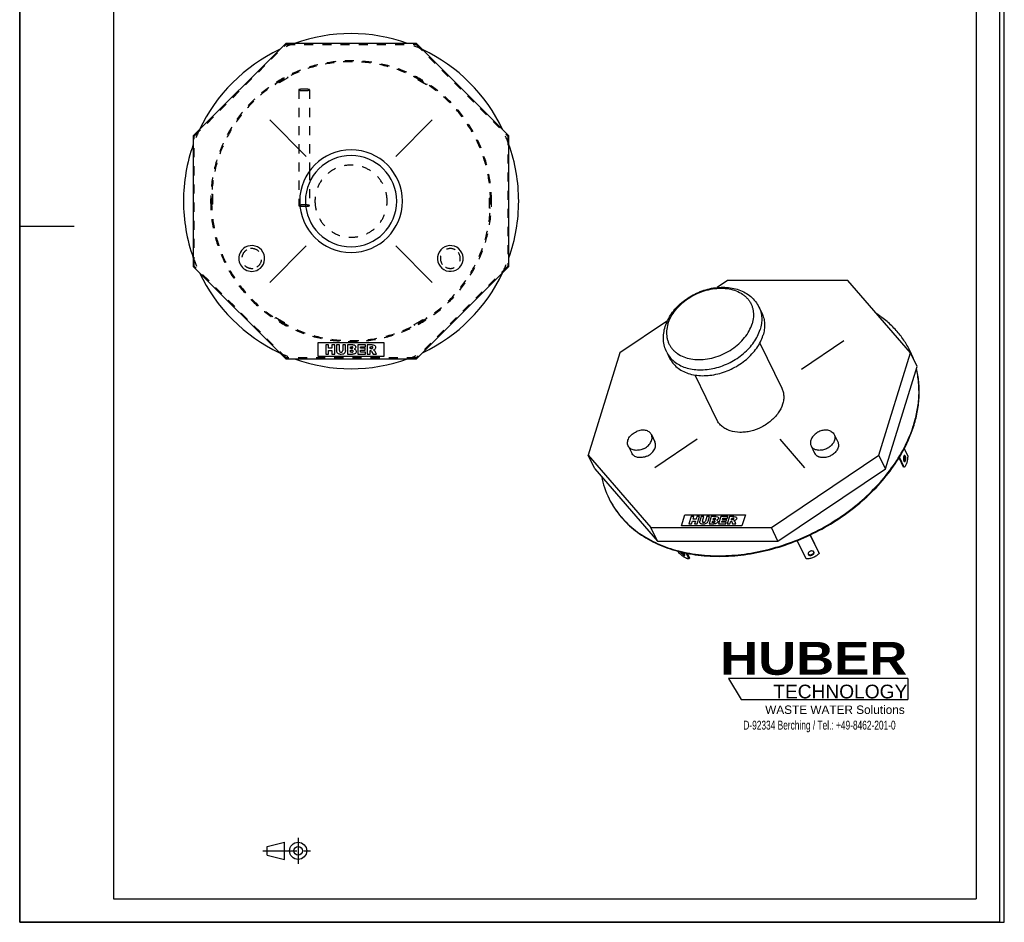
# Model space of a CAD drawing. Header units: millimetres. Extents: x 0 to 2100, y 0 to 2970.
# Tile 1 of 2: x 0 to 2100, y 0 to 1926. Entities that reach past the tile are written whole.
import ezdxf

# ---------------------------------------------------------------- set-up
doc = ezdxf.new("R2010")
doc.units = ezdxf.units.MM
doc.header["$LTSCALE"] = 193.6
doc.linetypes.add('CENTER', pattern=[0.6, 0.375, -0.075, 0.075, -0.075])
doc.linetypes.add('HIDDEN', pattern=[0.2, 0.1, -0.1])
doc.layers.get('0').update_dxf_attribs({"linetype": 'CONTINUOUS'})
for name, color, linetype in [('_ACHSEN', 7, 'CONTINUOUS'), ('_KURVEN', 7, 'CONTINUOUS'), ('DEFAULT_2', 8, 'HIDDEN'), ('HUBER_Logo_BL0', 7, 'CONTINUOUS')]:
    doc.layers.add(name, color=color, linetype=linetype)
doc.styles.get("Standard").update_dxf_attribs({"font": 'txt', "width": 0.7})
doc.styles.add('TEXTSTYLE_2', font='ariblk.ttf')
doc.styles.add('TEXTSTYLE_3', font='arial.ttf')

# ---------------------------------------------------------------- blocks, each defined once
blk = doc.blocks.new('HUBER_LOGO_BL0', base_point=(1705.8, 504.8))
at = {"layer": 'HUBER_Logo_BL0', "color": 5, "linetype": 'CONTINUOUS'}
for p, q in [((1894.2, 520.3), (1511.7, 520.3)), ((1511.7, 520.3), (1538.7, 475.3)), ((1894.2, 520.3), (1894.2, 475.3)), ((1538.7, 475.3), (1894.2, 475.3))]:
    blk.add_line(p, q, dxfattribs=at)
at = {"layer": 'HUBER_Logo_BL0', "color": 2, "linetype": 'CONTINUOUS', "attachment_point": 3, "line_spacing_factor": 0.78}
for s, insert, char_height, width, style in [('HUBER\\P\\Farial.ttf;\\H29.25;TECHNOLOGY ', (1893.2, 598.3), 70.2, 387.672, 'TEXTSTYLE_2'), ('WASTE WATER Solutions', (1887.6, 462.6), 18, 297.033, 'TEXTSTYLE_3')]:
    blk.add_mtext(s, dxfattribs=dict(at, insert=insert, char_height=char_height, width=width, style=style))
at = {"layer": 'HUBER_Logo_BL0', "color": 2, "linetype": 'CONTINUOUS', "insert": (1705.8, 430.2), "char_height": 19, "width": 810.893, "attachment_point": 2, "line_spacing_factor": 0.96}
blk.add_mtext('D-92334 Berching / Tel.: +49-8462-201-0', dxfattribs=at)
blk = doc.blocks.new('PROJEKTIONSMETHODE_1_BL1', base_point=(570, 152.5))
at = {"color": 2, "linetype": 'CONTINUOUS'}
for p, q in [((527.8, 161.7), (564.5, 170.8)), ((564.5, 134.2), (564.5, 170.8)), ((527.8, 143.3), (527.8, 161.7)), ((527.8, 143.3), (564.5, 134.2))]:
    blk.add_line(p, q, dxfattribs=at)
at = {"color": 2, "linetype": 'CENTER'}
for p, q in [((593.8, 180), (593.8, 125)), ((518.7, 152.5), (621.3, 152.5))]:
    blk.add_line(p, q, dxfattribs=at)
at = {"color": 2, "linetype": 'CONTINUOUS'}
for radius in [18.3, 9.17]:
    blk.add_circle((593.8, 152.5), radius, dxfattribs=at)

msp = doc.modelspace()

# ---------------------------------------------------------------- linework, layer by layer
at = {"color": 7, "linetype": 'CONTINUOUS'}
for p, q in [((0, 0), (0, 2970)), ((0, 0), (0, 2970)), ((2100, 0), (2100, 2970)), ((2100, 0), (2100, 2970)), ((567.36, 1875.07), (370.24, 1677.95)), ((846.12, 1875.07), (567.36, 1875.07)), ((1043.24, 1677.95), (846.12, 1875.07)), ((370.24, 1677.95), (370.24, 1399.18)), ((1043.24, 1399.18), (1043.24, 1677.95)), ((370.24, 1399.18), (567.36, 1202.07)), ((846.12, 1202.07), (1043.24, 1399.18)), ((1509.36, 1369.19), (1487.32, 1354.34)), ((1766.12, 1369.19), (1509.36, 1369.19)), ((1899.96, 1214.78), (1766.12, 1369.19)), ((1381.44, 1283.03), (1280.09, 1214.78)), ((567.36, 1202.07), (846.12, 1202.07)), ((1280.09, 1214.78), (1212.61, 996.41)), ((1856.01, 1072.56), (1899.96, 1214.78)), ((1914, 1186.19), (1899.96, 1214.78)), ((1846.52, 967.82), (1914, 1186.19)), ((1832.48, 996.41), (1856.01, 1072.56)), ((1226.64, 967.82), (1212.61, 996.41)), ((1212.61, 996.41), (1346.45, 842.01)), ((1603.21, 842.01), (1832.48, 996.41)), ((1846.52, 967.82), (1832.48, 996.41)), ((1226.64, 967.82), (1360.48, 813.41)), ((1617.24, 813.41), (1846.52, 967.82)), ((1346.45, 842.01), (1603.21, 842.01)), ((1360.48, 813.41), (1346.45, 842.01)), ((1617.24, 813.41), (1603.21, 842.01)), ((1360.48, 813.41), (1617.24, 813.41)), ((0, 0), (2100, 0)), ((0, 0), (2100, 0))]:
    msp.add_line(p, q, dxfattribs=at)
at = {"color": 3, "linetype": 'CONTINUOUS'}
for p, q in [((0, 2950), (0, 1485)), ((2090, 2950), (2090, 0)), ((0, 1485), (0, 0)), ((0, 1485), (116, 1485)), ((2090, 0), (0, 0))]:
    msp.add_line(p, q, dxfattribs=at)
at = {"color": 5, "linetype": 'CONTINUOUS'}
for p, q in [((200, 2900), (200, 50)), ((2040, 2900), (2040, 50)), ((200, 50), (2040, 50))]:
    msp.add_line(p, q, dxfattribs=at)
at = {"color": 7, "linetype": 'CONTINUOUS'}
for centre, radius, start, end in [((706.74, 1538.57), 357.5, 70.27509, 109.72491), ((706.74, 1538.57), 357.5, 115.28068, 154.71932), ((706.74, 1538.57), 357.5, 25.28068, 64.71932), ((706.74, 1538.57), 357.5, 160.27509, 180), ((706.74, 1538.57), 357.5, 0, 19.72491), ((706.74, 1538.57), 357.5, 180, 199.72491), ((706.74, 1538.57), 357.5, 340.27509, 360), ((706.74, 1538.57), 357.5, 205.28068, 244.71932), ((706.74, 1538.57), 357.5, 295.28068, 334.71932), ((1731.51, 1137.59), 186.1, 25.71219, 26.13852), ((1731.05, 1137.38), 186.61, 20.67148, 25.7085), ((1731.7, 1136.16), 186.57, 20.67124, 26.1346), ((706.74, 1538.57), 357.5, 250.27509, 289.72491), ((1426.26, 987.63), 188.8, 191.12129, 206.09224), ((1423.78, 986.58), 186.11, 206.13853, 206.56482)]:
    msp.add_arc(centre, radius, start, end, dxfattribs=at)
for points, knots in [([(1898.58, 1219.58), (1894.74, 1227.4), (1885.9, 1242.61), (1869.49, 1263.48), (1850.07, 1282.26), (1835.47, 1293.1), (1827.78, 1298.11)], [0, 0, 0, 0, 0.244533, 0.4913423, 0.7425511, 1, 1, 1, 1]), ([(1906.92, 1062.08), (1910.03, 1072.14), (1915, 1092.3), (1918.53, 1122.74), (1917.93, 1152.49), (1914.74, 1171.8), (1912.47, 1181.15)], [0, 0, 0, 0, 0.2619929, 0.5150473, 0.7604515, 1, 1, 1, 1]), ([(1907.53, 1060.84), (1910.69, 1071.06), (1915.72, 1091.53), (1919.2, 1122.45), (1918.43, 1152.64), (1915.04, 1172.21), (1912.64, 1181.68)], [0, 0, 0, 0, 0.2621303, 0.5151898, 0.7605221, 1, 1, 1, 1]), ([(1257.31, 903.35), (1260.32, 897.21), (1267.05, 885.22), (1279.11, 868.37), (1293.06, 852.76), (1308.82, 838.47), (1326.28, 825.59), (1351.98, 810.24), (1387.97, 795.09), (1435.27, 783.89), (1486.07, 779.66), (1539.11, 782.47), (1593.09, 792.22), (1646.68, 808.67), (1698.55, 831.41), (1747.42, 859.86), (1792.09, 893.34), (1831.44, 931.01), (1864.49, 971.96), (1890.42, 1015.18), (1902.82, 1045.62), (1907.53, 1060.84)], [0, 0, 0, 0, 0.025303, 0.050752, 0.0764867, 0.1026352, 0.1293098, 0.156603, 0.2132554, 0.2729662, 0.3357172, 0.4012083, 0.4689156, 0.5381521, 0.608126, 0.6779966, 0.7469301, 0.8141549, 0.8790183, 0.9410455, 1, 1, 1, 1]), ([(1257.32, 903.35), (1260.37, 897.24), (1267.17, 885.32), (1279.33, 868.59), (1293.37, 853.09), (1309.2, 838.91), (1326.71, 826.15), (1352.47, 810.94), (1388.5, 795.97), (1435.8, 784.96), (1486.56, 780.9), (1539.52, 783.84), (1593.39, 793.69), (1646.85, 810.21), (1698.58, 832.98), (1747.31, 861.44), (1791.83, 894.89), (1831.06, 932.51), (1864.01, 973.38), (1889.85, 1016.52), (1902.23, 1046.89), (1906.92, 1062.08)], [0, 0, 0, 0, 0.0252979, 0.0507508, 0.0764971, 0.1026637, 0.1293609, 0.1566799, 0.2133875, 0.2731495, 0.33594, 0.4014548, 0.4691686, 0.5383952, 0.6083451, 0.6781813, 0.7470743, 0.8142566, 0.8790799, 0.9410726, 1, 1, 1, 1])]:
    msp.add_open_spline(points, degree=3, knots=knots, dxfattribs=at)
at = {"layer": '_ACHSEN', "color": 8, "linetype": 'HIDDEN'}
for p, q in [((545, 1788.71), (570.98, 1803.71)), ((545, 1788.71), (545.19, 1788.38)), ((545.19, 1788.38), (545.2, 1788.36)), ((545.2, 1788.36), (546, 1786.98)), ((571.98, 1801.98), (546, 1786.98)), ((563.62, 1799.46), (552.36, 1792.96)), ((552.36, 1792.96), (553.36, 1791.23)), ((564.62, 1797.73), (553.36, 1791.23)), ((563.62, 1799.46), (564.62, 1797.73)), ((570.98, 1803.71), (571.17, 1803.38)), ((571.17, 1803.38), (571.18, 1803.37)), ((571.18, 1803.37), (571.98, 1801.98)), ((842.3, 1803.37), (841.5, 1801.98)), ((867.48, 1786.98), (841.5, 1801.98)), ((842.31, 1803.38), (842.3, 1803.37)), ((842.5, 1803.71), (842.31, 1803.38)), ((842.5, 1803.71), (868.48, 1788.71)), ((849.86, 1799.46), (848.86, 1797.73)), ((860.12, 1791.23), (848.86, 1797.73)), ((861.12, 1792.96), (849.86, 1799.46)), ((861.12, 1792.96), (860.12, 1791.23)), ((868.28, 1788.36), (867.48, 1786.98)), ((868.29, 1788.38), (868.28, 1788.36)), ((868.48, 1788.71), (868.29, 1788.38)), ((409.24, 1523.57), (409.24, 1553.57)), ((409.24, 1553.57), (409.62, 1553.57)), ((409.24, 1545.07), (411.24, 1545.07)), ((409.24, 1545.07), (409.24, 1538.57)), ((409.24, 1538.57), (409.24, 1532.07)), ((409.62, 1553.57), (409.66, 1553.57)), ((409.66, 1553.57), (411.24, 1553.57)), ((411.24, 1553.57), (411.24, 1523.57)), ((411.24, 1545.07), (411.24, 1532.07)), ((1003.82, 1553.57), (1002.24, 1553.57)), ((1002.24, 1523.57), (1002.24, 1553.57)), ((1004.24, 1545.07), (1002.24, 1545.07)), ((1002.24, 1532.07), (1002.24, 1545.07)), ((1003.86, 1553.57), (1003.82, 1553.57)), ((1004.24, 1553.57), (1003.86, 1553.57)), ((1004.24, 1553.57), (1004.24, 1523.57)), ((1004.24, 1538.57), (1004.24, 1545.07)), ((1004.24, 1532.07), (1004.24, 1538.57)), ((409.24, 1532.07), (411.24, 1532.07)), ((409.24, 1523.57), (409.62, 1523.57)), ((409.62, 1523.57), (409.66, 1523.57)), ((409.66, 1523.57), (411.24, 1523.57)), ((1004.24, 1532.07), (1002.24, 1532.07)), ((1003.82, 1523.57), (1002.24, 1523.57)), ((1003.86, 1523.57), (1003.82, 1523.57)), ((1004.24, 1523.57), (1003.86, 1523.57)), ((545, 1288.42), (545.19, 1288.75)), ((570.98, 1273.42), (545, 1288.42)), ((545.19, 1288.75), (545.2, 1288.78)), ((545.2, 1288.78), (546, 1290.16)), ((546, 1290.16), (571.98, 1275.16)), ((552.36, 1284.17), (553.36, 1285.91)), ((552.36, 1284.17), (563.62, 1277.67)), ((553.36, 1285.91), (564.62, 1279.41)), ((841.5, 1275.16), (867.48, 1290.16)), ((868.48, 1288.42), (842.5, 1273.42)), ((848.86, 1279.41), (860.12, 1285.91)), ((849.86, 1277.67), (861.12, 1284.17)), ((861.12, 1284.17), (860.12, 1285.91)), ((868.28, 1288.78), (867.48, 1290.16)), ((868.29, 1288.75), (868.28, 1288.78)), ((868.48, 1288.42), (868.29, 1288.75)), ((563.62, 1277.67), (564.62, 1279.41)), ((570.98, 1273.42), (571.17, 1273.75)), ((571.17, 1273.75), (571.18, 1273.77)), ((571.18, 1273.77), (571.98, 1275.16)), ((842.3, 1273.77), (841.5, 1275.16)), ((842.31, 1273.75), (842.3, 1273.77)), ((842.5, 1273.42), (842.31, 1273.75)), ((849.86, 1277.67), (848.86, 1279.41))]:
    msp.add_line(p, q, dxfattribs=at)
at = {"layer": '_ACHSEN', "color": 7, "linetype": 'CONTINUOUS'}
for p, q in [((1576.63, 1312.7), (1582.73, 1300.27)), ((1578.29, 1235.55), (1625.41, 1139.52)), ((1380.02, 1216.23), (1386.13, 1203.79)), ((1440.04, 1167.71), (1487.16, 1071.68)), ((1347.2, 1040.6), (1354.83, 1025.06)), ((1737.26, 1040.6), (1744.89, 1025.06)), ((1297.83, 1016.37), (1305.45, 1000.83)), ((1687.88, 1016.37), (1695.51, 1000.83)), ((1886.48, 1010.28), (1894.03, 994.89)), ((1884.92, 971.39), (1875.4, 990.8)), ((1886.77, 971.39), (1876.43, 992.46)), ((1886.77, 971.39), (1884.92, 971.39)), ((1685.62, 826.29), (1704.8, 787.2)), ((1685.75, 826.35), (1704.3, 788.55)), ((1677.24, 775.45), (1658.18, 814.29)), ((1406.86, 787.2), (1404.72, 791.54)), ((1421.12, 787.74), (1427.16, 775.45)), ((1423.36, 787.27), (1428.5, 776.8)), ((1681.88, 785.28), (1682, 784.99)), ((1694.07, 789.79), (1693.94, 790.08)), ((1704.8, 787.2), (1704.3, 788.55)), ((1427.16, 775.45), (1428.5, 776.8))]:
    msp.add_line(p, q, dxfattribs=at)
for centre, radius, start, end in [((706.74, 1538.57), 109.5, 0, 180), ((706.74, 1538.57), 109.5, 180, 360), ((494.99, 1416.32), 27.5, 120, 300), ((494.99, 1416.32), 27.5, 300, 120), ((918.48, 1416.32), 27.5, 60, 240), ((918.48, 1416.32), 27.5, 240, 60)]:
    msp.add_arc(centre, radius, start, end, dxfattribs=at)
at = {"layer": '_ACHSEN', "color": 9, "linetype": 'CONTINUOUS'}
for start, end in [(0, 180), (180, 360)]:
    msp.add_arc((706.74, 1538.57), 97.33, start, end, dxfattribs=at)
at = {"layer": '_ACHSEN', "color": 8, "linetype": 'HIDDEN'}
for centre, radius, start, end in [((706.74, 1538.57), 77, 0, 180), ((706.74, 1538.57), 77, 180, 360), ((494.99, 1416.32), 21.2, 120, 300), ((494.99, 1416.32), 21.2, 300, 120), ((918.48, 1416.32), 21.2, 60, 240), ((918.48, 1416.32), 21.2, 240, 60)]:
    msp.add_arc(centre, radius, start, end, dxfattribs=at)
at = {"layer": '_ACHSEN', "color": 7, "linetype": 'CONTINUOUS'}
for points, knots in [([(1376.72, 1270.93), (1378.21, 1275.74), (1382.06, 1285.27), (1390.06, 1298.67), (1400.11, 1311.15), (1416, 1326.33), (1434.82, 1338.6), (1455.38, 1347.38), (1471.39, 1352.08), (1487.6, 1354.74), (1503.65, 1355.28), (1519.22, 1353.63), (1533.95, 1349.76), (1547.5, 1343.65), (1559.48, 1335.35), (1569.47, 1325.02), (1574.55, 1316.94), (1576.63, 1312.7)], [0, 0, 0, 0, 0.0602636, 0.1222747, 0.1860361, 0.2513419, 0.3846533, 0.4517738, 0.5183244, 0.5837695, 0.6477025, 0.7098968, 0.7703338, 0.8291955, 0.8868171, 0.9436113, 1, 1, 1, 1]), ([(1582.73, 1300.27), (1584.46, 1296.74), (1587.23, 1289.21), (1589.02, 1277.14), (1588.45, 1264.55), (1586.57, 1256.19), (1585.28, 1252.03)], [0, 0, 0, 0, 0.2390843, 0.4829162, 0.7355749, 1, 1, 1, 1]), ([(1380.02, 1216.23), (1378, 1220.35), (1375.59, 1226.88), (1373.73, 1235.93), (1372.76, 1245.21), (1373.24, 1257.06), (1375.31, 1266.36), (1376.72, 1270.93)], [0, 0, 0, 0, 0.245677, 0.3691889, 0.4933278, 0.7440963, 1, 1, 1, 1]), ([(1386.13, 1203.79), (1387.97, 1200.03), (1392.58, 1192.8), (1401.79, 1183.58), (1413.09, 1176.13), (1426.14, 1170.63), (1440.63, 1167.21), (1456.19, 1165.91), (1472.44, 1166.77), (1488.97, 1169.76), (1505.39, 1174.8), (1526.48, 1184.04), (1545.76, 1196.74), (1561.98, 1212.26), (1572.1, 1224.81), (1580.04, 1238.05), (1583.84, 1247.37), (1585.28, 1252.03)], [0, 0, 0, 0, 0.0506985, 0.1025338, 0.1564624, 0.21314, 0.2728775, 0.3356566, 0.4011768, 0.4689144, 0.5381819, 0.608187, 0.7468171, 0.8140719, 0.8789642, 0.9410192, 1, 1, 1, 1]), ([(1625.41, 1139.52), (1626.63, 1137.03), (1628.58, 1131.74), (1629.84, 1123.25), (1629.44, 1114.4), (1628.11, 1108.52), (1627.21, 1105.6)], [0, 0, 0, 0, 0.2390843, 0.4829162, 0.7355749, 1, 1, 1, 1]), ([(1627.21, 1105.6), (1625.14, 1098.89), (1620.08, 1089.1), (1610.82, 1077.64), (1602.34, 1069.52), (1592.72, 1062.31), (1578.73, 1054.16), (1563.48, 1048.46), (1547.85, 1045.64), (1532.99, 1044.85), (1518.66, 1046.94), (1506.12, 1052.22), (1498.18, 1057.46), (1491.7, 1063.95), (1488.46, 1069.03), (1487.16, 1071.68)], [0, 0, 0, 0, 0.1207626, 0.1857005, 0.2530024, 0.322015, 0.3919658, 0.531102, 0.598887, 0.6644532, 0.7867106, 0.843428, 0.8973944, 0.9492659, 1, 1, 1, 1]), ([(1347.2, 1040.6), (1346.66, 1041.71), (1345.24, 1043.84), (1342.33, 1046.44), (1338.73, 1048.39), (1333.06, 1050.09), (1325.01, 1050.22), (1318.7, 1048.46), (1315.62, 1047.14)], [0, 0, 0, 0, 0.1054791, 0.2141866, 0.3286614, 0.4503544, 0.7147104, 1, 1, 1, 1]), ([(1731, 1047.14), (1729.93, 1047.76), (1727.59, 1048.81), (1723.77, 1049.77), (1719.64, 1050.12), (1713.8, 1049.79), (1706.44, 1047.85), (1698.42, 1043.51), (1691.88, 1037.56), (1688.15, 1031.56), (1686.63, 1026.58), (1686.26, 1022.98), (1686.64, 1019.52), (1687.39, 1017.37), (1687.88, 1016.37)], [0, 0, 0, 0, 0.0566342, 0.116506, 0.1796248, 0.2456603, 0.3836298, 0.5240835, 0.6596091, 0.784302, 0.8419659, 0.8966201, 0.9489477, 1, 1, 1, 1]), ([(1297.83, 1016.37), (1297.23, 1017.59), (1296.36, 1020.28), (1296.22, 1024.6), (1297.19, 1029.06), (1299.23, 1033.46), (1302.22, 1037.64), (1307.38, 1042.74), (1312.19, 1045.68), (1315.62, 1047.14)], [0, 0, 0, 0, 0.1039612, 0.2117209, 0.3261174, 0.4485325, 0.5788873, 0.7159014, 1, 1, 1, 1]), ([(1329.41, 1009.83), (1332.84, 1011.29), (1337.65, 1014.22), (1342.81, 1019.33), (1345.8, 1023.51), (1347.84, 1027.91), (1348.81, 1032.37), (1348.67, 1036.69), (1347.8, 1039.37), (1347.2, 1040.6)], [0, 0, 0, 0, 0.2840986, 0.4211127, 0.5514675, 0.6738826, 0.7882791, 0.8960388, 1, 1, 1, 1]), ([(1737.26, 1040.6), (1737.75, 1039.6), (1738.51, 1037.45), (1738.89, 1033.99), (1738.51, 1030.39), (1736.99, 1025.41), (1733.26, 1019.41), (1726.72, 1013.46), (1718.7, 1009.11), (1711.34, 1007.18), (1705.5, 1006.84), (1701.37, 1007.2), (1697.55, 1008.16), (1695.21, 1009.21), (1694.14, 1009.83)], [0, 0, 0, 0, 0.0510523, 0.1033799, 0.1580341, 0.215698, 0.3403909, 0.4759165, 0.6163702, 0.7543397, 0.8203752, 0.883494, 0.9433658, 1, 1, 1, 1]), ([(1731, 1047.14), (1732.35, 1046.36), (1734.81, 1044.48), (1736.6, 1041.94), (1737.26, 1040.6)], [0, 0, 0, 0, 0.5105782, 1, 1, 1, 1]), ([(1329.41, 1009.83), (1326.33, 1008.51), (1320.02, 1006.74), (1311.97, 1006.88), (1306.3, 1008.58), (1302.7, 1010.53), (1299.79, 1013.13), (1298.37, 1015.25), (1297.83, 1016.37)], [0, 0, 0, 0, 0.2852896, 0.5496456, 0.6713386, 0.7858134, 0.8945209, 1, 1, 1, 1]), ([(1337.04, 994.29), (1340.47, 995.75), (1345.28, 998.68), (1350.44, 1003.79), (1353.43, 1007.97), (1355.46, 1012.37), (1356.44, 1016.83), (1356.29, 1021.15), (1355.43, 1023.83), (1354.83, 1025.06)], [0, 0, 0, 0, 0.2840986, 0.4211127, 0.5514675, 0.6738826, 0.7882791, 0.8960388, 1, 1, 1, 1]), ([(1687.88, 1016.37), (1688.54, 1015.03), (1690.33, 1012.49), (1692.79, 1010.61), (1694.14, 1009.83)], [0, 0, 0, 0, 0.4894218, 1, 1, 1, 1]), ([(1744.89, 1025.06), (1745.38, 1024.06), (1746.13, 1021.91), (1746.51, 1018.45), (1746.14, 1014.85), (1744.62, 1009.87), (1740.89, 1003.87), (1734.35, 997.92), (1726.33, 993.57), (1718.97, 991.64), (1713.13, 991.3), (1709, 991.66), (1705.18, 992.62), (1702.84, 993.67), (1701.77, 994.29)], [0, 0, 0, 0, 0.0510523, 0.1033799, 0.1580341, 0.215698, 0.3403909, 0.4759165, 0.6163702, 0.7543397, 0.8203752, 0.883494, 0.9433658, 1, 1, 1, 1]), ([(1337.04, 994.29), (1333.95, 992.97), (1327.64, 991.2), (1319.59, 991.34), (1313.92, 993.04), (1310.33, 994.99), (1307.42, 997.59), (1306, 999.71), (1305.45, 1000.83)], [0, 0, 0, 0, 0.2852896, 0.5496456, 0.6713386, 0.7858134, 0.8945209, 1, 1, 1, 1]), ([(1695.51, 1000.83), (1696.17, 999.49), (1697.96, 996.95), (1700.42, 995.07), (1701.77, 994.29)], [0, 0, 0, 0, 0.4894218, 1, 1, 1, 1]), ([(1887.35, 995.86), (1887.21, 995.86), (1886.93, 995.8), (1886.54, 995.55), (1886.18, 995.16), (1885.71, 994.41), (1885.25, 993.17), (1884.91, 991.44), (1884.78, 989.52), (1884.87, 987.59), (1885.18, 985.82), (1885.54, 984.73), (1885.77, 984.26)], [0, 0, 0, 0, 0.0313934, 0.066536, 0.1078922, 0.1565391, 0.2753624, 0.4178848, 0.5738379, 0.7308845, 0.876531, 1, 1, 1, 1]), ([(1887.08, 994.45), (1887.03, 994.54), (1886.85, 994.89), (1886.62, 995.21), (1886.43, 995.41)], [0, 0, 0, 0, 0.2786223, 1, 1, 1, 1]), ([(1886.43, 983.3), (1886.66, 983.54), (1887.08, 984.19), (1887.54, 985.36), (1887.86, 986.8), (1888.04, 988.41), (1888.05, 990.08), (1887.89, 991.7), (1887.59, 993.17), (1887.27, 994.06), (1887.08, 994.45)], [0, 0, 0, 0, 0.0866466, 0.1962804, 0.3252186, 0.4669439, 0.613478, 0.7563449, 0.8874461, 1, 1, 1, 1]), ([(1894.03, 994.89), (1894, 992.26), (1893.73, 988.39), (1892.86, 983.45), (1892, 980.12), (1890.95, 977.19), (1889.74, 974.72), (1888.38, 972.77), (1887.31, 971.76), (1886.77, 971.39)], [0, 0, 0, 0, 0.3121755, 0.4589902, 0.5954763, 0.719105, 0.8280294, 0.9214149, 1, 1, 1, 1]), ([(1888.92, 994.45), (1888.82, 994.66), (1888.6, 995.03), (1888.22, 995.49), (1887.8, 995.78), (1887.49, 995.86), (1887.35, 995.86)], [0, 0, 0, 0, 0.3159479, 0.5820842, 0.8045575, 1, 1, 1, 1]), ([(1887.35, 982.86), (1887.48, 982.86), (1887.76, 982.92), (1888.15, 983.16), (1888.51, 983.56), (1888.98, 984.3), (1889.44, 985.54), (1889.78, 987.27), (1889.91, 989.19), (1889.82, 991.12), (1889.51, 992.9), (1889.15, 993.98), (1888.92, 994.45)], [0, 0, 0, 0, 0.0313934, 0.066536, 0.1078922, 0.1565391, 0.2753624, 0.4178848, 0.5738379, 0.7308845, 0.876531, 1, 1, 1, 1]), ([(1885.77, 984.26), (1885.88, 984.06), (1886.09, 983.68), (1886.47, 983.22), (1886.89, 982.93), (1887.2, 982.86), (1887.35, 982.86)], [0, 0, 0, 0, 0.3159479, 0.5820842, 0.8045575, 1, 1, 1, 1]), ([(1427.16, 775.45), (1426.61, 775.36), (1425.35, 775.4), (1423.33, 775.91), (1420.99, 776.86), (1418.4, 778.24), (1415.62, 780.01), (1411.64, 782.91), (1408.75, 785.4), (1406.86, 787.2)], [0, 0, 0, 0, 0.0686659, 0.1553357, 0.2607502, 0.3838241, 0.522397, 0.6735982, 1, 1, 1, 1]), ([(1409.42, 790.39), (1409.43, 790.36), (1409.47, 790.26), (1409.52, 790.16), (1409.56, 790.08)], [0, 0, 0, 0, 0.2428476, 1, 1, 1, 1]), ([(1409.56, 790.08), (1409.78, 789.62), (1410.38, 788.66), (1411.48, 787.27), (1412.8, 785.89), (1414.21, 784.65), (1415.41, 783.79), (1416.33, 783.27), (1416.93, 782.99), (1417.47, 782.82), (1417.92, 782.75), (1418.31, 782.78), (1418.51, 782.9), (1418.58, 782.97)], [0, 0, 0, 0, 0.1275652, 0.2782049, 0.4398875, 0.5992188, 0.7430864, 0.8056565, 0.8604679, 0.9068315, 0.9446349, 0.9747798, 1, 1, 1, 1]), ([(1411.94, 789.77), (1412.42, 789.12), (1413.48, 787.89), (1415.21, 786.27), (1416.73, 785.15), (1417.88, 784.51), (1418.41, 784.3), (1418.66, 784.23)], [0, 0, 0, 0, 0.2718807, 0.552998, 0.8060866, 0.9119476, 1, 1, 1, 1]), ([(1418.35, 784.99), (1418.2, 785.31), (1417.81, 785.98), (1416.82, 787.36), (1415.92, 788.35), (1415.27, 788.99)], [0, 0, 0, 0, 0.2120221, 0.4561508, 1, 1, 1, 1]), ([(1418.58, 782.97), (1418.66, 783.06), (1418.79, 783.31), (1418.78, 783.79), (1418.64, 784.37), (1418.46, 784.77), (1418.35, 784.99)], [0, 0, 0, 0, 0.1693051, 0.3817416, 0.6574059, 1, 1, 1, 1]), ([(1704.8, 787.2), (1703.25, 785.27), (1699.46, 781.76), (1692.63, 777.94), (1685.06, 775.64), (1679.79, 775.28), (1677.24, 775.45)], [0, 0, 0, 0, 0.2392544, 0.494328, 0.7524341, 1, 1, 1, 1]), ([(1693.94, 790.08), (1693.81, 790.34), (1693.47, 790.85), (1692.77, 791.45), (1691.89, 791.91), (1690.5, 792.32), (1688.52, 792.37), (1686.17, 791.77), (1684.05, 790.6), (1682.68, 789.22), (1681.99, 787.97), (1681.7, 787.05), (1681.65, 786.14), (1681.78, 785.55), (1681.88, 785.28)], [0, 0, 0, 0, 0.0512439, 0.1050335, 0.1626019, 0.2244657, 0.3595633, 0.5041896, 0.6478009, 0.7802313, 0.8405011, 0.8965826, 0.9492571, 1, 1, 1, 1]), ([(1681.71, 785.99), (1682.02, 785.52), (1682.94, 784.71), (1684.78, 784.11), (1686.89, 784.08), (1689.07, 784.6), (1691.05, 785.62), (1692.64, 787.03), (1693.63, 788.67), (1693.81, 789.9), (1693.74, 790.45)], [0, 0, 0, 0, 0.1049478, 0.2241204, 0.3577942, 0.5001611, 0.6424943, 0.7760773, 0.8951351, 1, 1, 1, 1]), ([(1682, 784.99), (1682.13, 784.73), (1682.47, 784.23), (1683.17, 783.62), (1684.05, 783.16), (1685.45, 782.75), (1687.42, 782.71), (1689.78, 783.31), (1691.89, 784.48), (1693.26, 785.86), (1693.96, 787.1), (1694.24, 788.03), (1694.29, 788.94), (1694.17, 789.52), (1694.07, 789.79)], [0, 0, 0, 0, 0.0512439, 0.1050335, 0.1626019, 0.2244657, 0.3595633, 0.5041896, 0.6478009, 0.7802313, 0.8405011, 0.8965826, 0.9492571, 1, 1, 1, 1])]:
    msp.add_open_spline(points, degree=3, knots=knots, dxfattribs=at)
at = {"layer": '_ACHSEN', "color": 9, "linetype": 'CONTINUOUS'}
for points, knots in [([(1382.7, 1276.66), (1384.29, 1281.81), (1388.73, 1292.09), (1398.34, 1306.37), (1410.74, 1319.51), (1425.45, 1331.01), (1441.93, 1340.45), (1459.55, 1347.49), (1477.66, 1351.86), (1495.6, 1353.39), (1512.69, 1352.01), (1528.3, 1347.74), (1539.75, 1341.78), (1547.48, 1335.75), (1552.48, 1330.7), (1556.71, 1325.13), (1560.11, 1319.08), (1562.66, 1312.63), (1564.34, 1305.82), (1565.12, 1298.74), (1564.96, 1288.89), (1563.48, 1281.49), (1561.99, 1276.66)], [0, 0, 0, 0, 0.0610728, 0.1260045, 0.1942856, 0.2649997, 0.336966, 0.4088767, 0.4794293, 0.5474599, 0.6120808, 0.672823, 0.7297742, 0.7570858, 0.7837831, 0.8100557, 0.836119, 0.8622016, 0.888531, 0.915319, 0.9427499, 1, 1, 1, 1]), ([(1576.63, 1312.7), (1578.36, 1309.17), (1581.13, 1301.64), (1582.92, 1289.58), (1582.35, 1276.98), (1580.47, 1268.63), (1579.18, 1264.47)], [0, 0, 0, 0, 0.2390843, 0.4829162, 0.7355749, 1, 1, 1, 1]), ([(1382.7, 1276.66), (1381.2, 1271.84), (1379.72, 1264.43), (1379.56, 1254.58), (1380.34, 1247.5), (1382.02, 1240.7), (1384.57, 1234.24), (1387.98, 1228.19), (1392.2, 1222.62), (1397.2, 1217.58), (1404.93, 1211.54), (1416.39, 1205.58), (1432, 1201.32), (1449.09, 1199.94), (1467.02, 1201.46), (1485.13, 1205.83), (1502.76, 1212.87), (1519.23, 1222.32), (1533.94, 1233.82), (1546.34, 1246.95), (1555.95, 1261.23), (1560.4, 1271.51), (1561.99, 1276.66)], [0, 0, 0, 0, 0.0572501, 0.084681, 0.111469, 0.1377984, 0.163881, 0.1899443, 0.2162169, 0.2429142, 0.2702258, 0.327177, 0.3879192, 0.4525401, 0.5205707, 0.5911233, 0.663034, 0.7350003, 0.8057144, 0.8739955, 0.9389272, 1, 1, 1, 1]), ([(1380.02, 1216.23), (1381.87, 1212.46), (1386.48, 1205.24), (1395.69, 1196.01), (1406.98, 1188.56), (1420.04, 1183.07), (1434.53, 1179.64), (1450.09, 1178.34), (1466.34, 1179.2), (1482.87, 1182.19), (1499.29, 1187.23), (1520.38, 1196.47), (1539.66, 1209.17), (1555.88, 1224.7), (1566, 1237.24), (1573.94, 1250.48), (1577.74, 1259.8), (1579.18, 1264.47)], [0, 0, 0, 0, 0.0506985, 0.1025338, 0.1564624, 0.21314, 0.2728775, 0.3356566, 0.4011768, 0.4689144, 0.5381819, 0.608187, 0.7468171, 0.8140719, 0.8789642, 0.9410192, 1, 1, 1, 1])]:
    msp.add_open_spline(points, degree=3, knots=knots, dxfattribs=at)
at = {"layer": '_KURVEN', "color": 4, "linetype": 'CONTINUOUS'}
for p, q in [((611.28, 1634.03), (533.5, 1711.81)), ((802.2, 1634.03), (879.98, 1711.81)), ((611.28, 1443.11), (533.5, 1365.33)), ((802.2, 1443.11), (879.98, 1365.33)), ((1667.32, 1180.37), (1757.79, 1241.3)), ((636.74, 1237.07), (776.74, 1237.07)), ((636.74, 1207.07), (636.74, 1237.07)), ((652.65, 1232.07), (652.65, 1212.07)), ((658.83, 1232.07), (652.65, 1232.07)), ((658.83, 1225.07), (658.83, 1232.07)), ((665.58, 1225.07), (658.83, 1225.07)), ((658.83, 1212.07), (658.83, 1220.16)), ((658.83, 1220.16), (665.58, 1220.16)), ((671.79, 1232.07), (665.58, 1232.07)), ((665.58, 1232.07), (665.58, 1225.07)), ((665.58, 1220.16), (665.58, 1212.07)), ((671.79, 1212.07), (671.79, 1232.07)), ((682.07, 1232.07), (675.91, 1232.07)), ((675.91, 1232.07), (675.91, 1220.14)), ((682.07, 1219.86), (682.07, 1232.07)), ((688.91, 1232.07), (688.91, 1219.86)), ((695.07, 1232.07), (688.91, 1232.07)), ((695.07, 1220.14), (695.07, 1232.07)), ((699.18, 1232.07), (699.18, 1212.07)), ((710.75, 1232.07), (699.18, 1232.07)), ((705.41, 1224.22), (705.41, 1228.01)), ((705.41, 1228.01), (708.14, 1228.01)), ((708.1, 1224.22), (705.41, 1224.22)), ((705.41, 1216.36), (705.41, 1220.42)), ((705.41, 1220.42), (708.55, 1220.42)), ((720.89, 1232.07), (720.89, 1212.07)), ((737.45, 1232.07), (720.89, 1232.07)), ((727.08, 1224.62), (727.08, 1227.8)), ((727.08, 1227.8), (737.45, 1227.8)), ((736.7, 1224.62), (727.08, 1224.62)), ((727.08, 1216.6), (727.08, 1220.54)), ((727.08, 1220.54), (736.7, 1220.54)), ((736.7, 1220.54), (736.7, 1224.62)), ((737.45, 1227.8), (737.45, 1232.07)), ((751.46, 1232.07), (741.16, 1232.07)), ((741.16, 1232.07), (741.16, 1212.07)), ((747.37, 1223.96), (747.37, 1228.03)), ((747.37, 1228.03), (750.08, 1228.03)), ((749.97, 1223.96), (747.37, 1223.96)), ((747.37, 1212.07), (747.37, 1220.18)), ((747.37, 1220.18), (747.91, 1220.18)), ((750.54, 1218.18), (753.85, 1212.07)), ((776.74, 1237.07), (776.74, 1207.07)), ((776.74, 1207.07), (636.74, 1207.07)), ((652.65, 1212.07), (658.83, 1212.07)), ((665.58, 1212.07), (671.79, 1212.07)), ((699.18, 1212.07), (709.85, 1212.07)), ((708.57, 1216.36), (705.41, 1216.36)), ((720.89, 1212.07), (737.75, 1212.07)), ((737.75, 1216.6), (727.08, 1216.6)), ((737.75, 1212.07), (737.75, 1216.6)), ((741.16, 1212.07), (747.37, 1212.07)), ((753.85, 1212.07), (760.83, 1212.07)), ((760.83, 1212.07), (757.83, 1217.85)), ((1445.26, 1030.82), (1354.79, 969.89)), ((1621.1, 1030.82), (1673.92, 969.89)), ((1411.57, 845.92), (1418.83, 869.42)), ((1418.83, 869.42), (1547.78, 869.42)), ((1432.27, 865.51), (1427.43, 849.84)), ((1437.96, 865.51), (1432.27, 865.51)), ((1436.27, 860.03), (1437.96, 865.51)), ((1444.18, 865.51), (1442.49, 860.03)), ((1449.9, 865.51), (1444.18, 865.51)), ((1445.06, 849.84), (1449.9, 865.51)), ((1453.7, 865.51), (1450.81, 856.17)), ((1459.38, 865.51), (1453.7, 865.51)), ((1456.42, 855.94), (1459.38, 865.51)), ((1465.67, 865.51), (1462.72, 855.94)), ((1471.35, 865.51), (1465.67, 865.51)), ((1468.46, 856.17), (1471.35, 865.51)), ((1475.13, 865.51), (1470.29, 849.84)), ((1485.79, 865.51), (1475.13, 865.51)), ((1478.98, 859.36), (1479.89, 862.33)), ((1479.89, 862.33), (1482.41, 862.33)), ((1495.12, 865.51), (1490.28, 849.84)), ((1510.38, 865.51), (1495.12, 865.51)), ((1499.03, 859.67), (1499.8, 862.16)), ((1499.8, 862.16), (1509.35, 862.16)), ((1513.8, 865.51), (1508.96, 849.84)), ((1509.35, 862.16), (1510.38, 865.51)), ((1523.28, 865.51), (1513.8, 865.51)), ((1517.55, 859.16), (1518.54, 862.34)), ((1518.54, 862.34), (1521.04, 862.34)), ((1547.78, 869.42), (1540.52, 845.92)), ((1540.52, 845.92), (1411.57, 845.92)), ((1427.43, 849.84), (1433.12, 849.84)), ((1433.12, 849.84), (1435.08, 856.18)), ((1435.08, 856.18), (1441.3, 856.18)), ((1442.49, 860.03), (1436.27, 860.03)), ((1441.3, 856.18), (1439.34, 849.84)), ((1439.34, 849.84), (1445.06, 849.84)), ((1470.29, 849.84), (1480.12, 849.84)), ((1477.07, 853.21), (1478.05, 856.38)), ((1479.98, 853.21), (1477.07, 853.21)), ((1478.05, 856.38), (1480.95, 856.38)), ((1481.45, 859.36), (1478.98, 859.36)), ((1490.28, 849.84), (1505.81, 849.84)), ((1497.08, 853.39), (1498.04, 856.48)), ((1506.91, 853.39), (1497.08, 853.39)), ((1498.04, 856.48), (1506.9, 856.48)), ((1507.89, 859.67), (1499.03, 859.67)), ((1505.81, 849.84), (1506.91, 853.39)), ((1506.9, 856.48), (1507.89, 859.67)), ((1508.96, 849.84), (1514.67, 849.84)), ((1514.67, 849.84), (1516.64, 856.2)), ((1516.64, 856.2), (1517.14, 856.2)), ((1519.95, 859.16), (1517.55, 859.16)), ((1519.08, 854.63), (1520.64, 849.84)), ((1520.64, 849.84), (1527.08, 849.84)), ((1527.08, 849.84), (1525.71, 854.37))]:
    msp.add_line(p, q, dxfattribs=at)
for points in [[(676.48, 1216.76), (676.1, 1218.04), (675.91, 1219.16), (675.91, 1220.14)], [(682.07, 1219.86), (682.07, 1218.77), (682.37, 1217.92), (682.97, 1217.31)], [(687.99, 1217.29), (688.59, 1217.89), (688.91, 1218.75), (688.91, 1219.86)], [(695.07, 1220.14), (695.07, 1218.96), (694.88, 1217.85), (694.51, 1216.8)], [(708.1, 1224.22), (709.06, 1224.22), (709.73, 1224.39), (710.11, 1224.71)], [(710.11, 1227.52), (709.73, 1227.85), (709.07, 1228.01), (708.14, 1228.01)], [(710.82, 1219.87), (710.38, 1220.23), (709.63, 1220.42), (708.55, 1220.42)], [(710.68, 1226.16), (710.68, 1226.73), (710.49, 1227.2), (710.11, 1227.52)], [(710.11, 1224.71), (710.49, 1225.04), (710.68, 1225.53), (710.68, 1226.16)], [(710.75, 1232.07), (712.67, 1232.07), (714.15, 1231.59), (715.18, 1230.63)], [(711.47, 1218.45), (711.47, 1219.04), (711.25, 1219.52), (710.82, 1219.87)], [(710.82, 1216.92), (711.25, 1217.31), (711.47, 1217.81), (711.47, 1218.45)], [(715.64, 1224.04), (715.14, 1223.47), (714.42, 1223.04), (713.48, 1222.71)], [(713.48, 1222.71), (714.91, 1222.35), (715.96, 1221.77), (716.64, 1220.92)], [(715.18, 1230.63), (716.22, 1229.68), (716.74, 1228.49), (716.74, 1227.09)], [(716.74, 1227.09), (716.74, 1225.9), (716.37, 1224.89), (715.64, 1224.04)], [(716.64, 1220.92), (717.32, 1220.07), (717.67, 1219.02), (717.67, 1217.76)], [(749.42, 1219.71), (748.98, 1220.02), (748.47, 1220.18), (747.91, 1220.18)], [(750.54, 1218.18), (750.12, 1218.97), (749.75, 1219.47), (749.42, 1219.71)], [(749.97, 1223.96), (750.24, 1223.96), (750.79, 1224.04), (751.61, 1224.23)], [(752.38, 1227.51), (751.98, 1227.85), (751.2, 1228.03), (750.08, 1228.03)], [(751.46, 1232.07), (753.37, 1232.07), (754.83, 1231.9), (755.84, 1231.58)], [(751.61, 1224.23), (752.02, 1224.32), (752.35, 1224.52), (752.61, 1224.86)], [(753, 1226.02), (753, 1226.66), (752.8, 1227.16), (752.38, 1227.51)], [(752.61, 1224.86), (752.86, 1225.19), (753, 1225.59), (753, 1226.02)], [(756.54, 1221.68), (756.02, 1221.36), (755.29, 1221.1), (754.36, 1220.89)], [(754.36, 1220.89), (755.1, 1220.63), (755.65, 1220.39), (755.98, 1220.15)], [(755.84, 1231.58), (756.85, 1231.25), (757.65, 1230.63), (758.28, 1229.74)], [(755.98, 1220.15), (756.21, 1219.98), (756.53, 1219.64), (756.97, 1219.09)], [(758.49, 1223.63), (758.02, 1222.83), (757.37, 1222.18), (756.54, 1221.68)], [(756.97, 1219.09), (757.39, 1218.56), (757.68, 1218.15), (757.83, 1217.85)], [(758.28, 1229.74), (758.89, 1228.86), (759.21, 1227.78), (759.21, 1226.51)], [(759.21, 1226.51), (759.21, 1225.4), (758.96, 1224.44), (758.49, 1223.63)], [(677.79, 1214.46), (677.15, 1215.2), (676.71, 1215.97), (676.48, 1216.76)], [(679.92, 1212.73), (679.14, 1213.14), (678.43, 1213.72), (677.79, 1214.46)], [(682.8, 1211.93), (681.65, 1212.07), (680.68, 1212.33), (679.92, 1212.73)], [(685.99, 1211.73), (685.01, 1211.73), (683.94, 1211.79), (682.8, 1211.93)], [(682.97, 1217.31), (683.57, 1216.69), (684.42, 1216.39), (685.5, 1216.39)], [(685.5, 1216.39), (686.56, 1216.39), (687.39, 1216.69), (687.99, 1217.29)], [(690.31, 1212.39), (689.11, 1211.96), (687.67, 1211.73), (685.99, 1211.73)], [(692.78, 1214.04), (691.99, 1213.25), (691.17, 1212.71), (690.31, 1212.39)], [(694.51, 1216.8), (694.15, 1215.75), (693.57, 1214.84), (692.78, 1214.04)], [(708.57, 1216.36), (709.63, 1216.36), (710.38, 1216.54), (710.82, 1216.92)], [(712.62, 1212.34), (711.23, 1212.15), (710.3, 1212.07), (709.85, 1212.07)], [(714.97, 1212.99), (714.45, 1212.69), (713.65, 1212.48), (712.62, 1212.34)], [(716.94, 1214.96), (716.45, 1214.13), (715.8, 1213.47), (714.97, 1212.99)], [(717.67, 1217.76), (717.67, 1216.72), (717.42, 1215.78), (716.94, 1214.96)], [(1484.1, 861.95), (1483.83, 862.21), (1483.26, 862.33), (1482.41, 862.33)], [(1484.3, 860.88), (1484.43, 861.33), (1484.37, 861.69), (1484.1, 861.95)], [(1485.79, 865.51), (1487.56, 865.51), (1488.8, 865.13), (1489.53, 864.39)], [(1490.1, 861.61), (1489.81, 860.68), (1489.23, 859.89), (1488.35, 859.22)], [(1489.53, 864.39), (1490.25, 863.64), (1490.44, 862.71), (1490.1, 861.61)], [(1523.03, 861.94), (1522.74, 862.21), (1522.07, 862.34), (1521.04, 862.34)], [(1523.24, 860.77), (1523.4, 861.28), (1523.33, 861.66), (1523.03, 861.94)], [(1523.28, 865.51), (1525.04, 865.51), (1526.35, 865.38), (1527.2, 865.12)], [(1527.2, 865.12), (1528.05, 864.87), (1528.64, 864.39), (1529, 863.69)], [(1529.08, 861.16), (1528.81, 860.28), (1528.35, 859.53), (1527.72, 858.9)], [(1529, 863.69), (1529.36, 863), (1529.38, 862.15), (1529.08, 861.16)], [(1450.52, 853.52), (1450.48, 854.52), (1450.57, 855.4), (1450.81, 856.17)], [(1451.17, 851.71), (1450.76, 852.3), (1450.54, 852.9), (1450.52, 853.52)], [(1452.71, 850.36), (1452.09, 850.69), (1451.58, 851.13), (1451.17, 851.71)], [(1455.17, 849.73), (1454.14, 849.84), (1453.32, 850.04), (1452.71, 850.36)], [(1458.06, 849.57), (1457.15, 849.57), (1456.19, 849.63), (1455.17, 849.73)], [(1456.42, 855.94), (1456.16, 855.09), (1456.23, 854.43), (1456.63, 853.94)], [(1456.63, 853.94), (1457.04, 853.46), (1457.74, 853.23), (1458.73, 853.23)], [(1462.2, 850.1), (1460.99, 849.76), (1459.6, 849.57), (1458.06, 849.57)], [(1458.73, 853.23), (1459.72, 853.23), (1460.55, 853.46), (1461.25, 853.93)], [(1461.25, 853.93), (1461.95, 854.4), (1462.45, 855.08), (1462.72, 855.94)], [(1464.88, 851.39), (1463.96, 850.77), (1463.07, 850.34), (1462.2, 850.1)], [(1467.14, 853.55), (1466.55, 852.73), (1465.8, 852.01), (1464.88, 851.39)], [(1468.46, 856.17), (1468.18, 855.24), (1467.73, 854.37), (1467.14, 853.55)], [(1479.98, 853.21), (1480.96, 853.21), (1481.69, 853.35), (1482.19, 853.65)], [(1482.73, 850.05), (1481.41, 849.91), (1480.53, 849.84), (1480.12, 849.84)], [(1482.9, 855.95), (1482.58, 856.23), (1481.94, 856.38), (1480.95, 856.38)], [(1481.45, 859.36), (1482.33, 859.36), (1482.99, 859.49), (1483.42, 859.75)], [(1482.19, 853.65), (1482.68, 853.94), (1483, 854.34), (1483.16, 854.84)], [(1485.05, 850.57), (1484.5, 850.33), (1483.72, 850.16), (1482.73, 850.05)], [(1483.16, 854.84), (1483.3, 855.3), (1483.22, 855.68), (1482.9, 855.95)], [(1483.42, 859.75), (1483.85, 860), (1484.14, 860.39), (1484.3, 860.88)], [(1487.35, 852.11), (1486.7, 851.45), (1485.94, 850.94), (1485.05, 850.57)], [(1488.35, 859.22), (1487.75, 858.77), (1486.98, 858.43), (1486.04, 858.18)], [(1486.04, 858.18), (1487.27, 857.9), (1488.1, 857.44), (1488.52, 856.78)], [(1488.69, 854.3), (1488.44, 853.49), (1487.99, 852.75), (1487.35, 852.11)], [(1488.52, 856.78), (1488.94, 856.11), (1489, 855.29), (1488.69, 854.3)], [(1518.41, 855.83), (1518.08, 856.07), (1517.66, 856.2), (1517.14, 856.2)], [(1519.08, 854.63), (1518.88, 855.25), (1518.67, 855.64), (1518.41, 855.83)], [(1519.95, 859.16), (1520.2, 859.16), (1520.73, 859.22), (1521.53, 859.37)], [(1521.53, 859.37), (1521.92, 859.44), (1522.27, 859.6), (1522.6, 859.86)], [(1522.6, 859.86), (1522.91, 860.12), (1523.14, 860.43), (1523.24, 860.77)], [(1525.45, 857.37), (1524.89, 857.12), (1524.16, 856.92), (1523.26, 856.76)], [(1523.26, 856.76), (1523.87, 856.55), (1524.32, 856.36), (1524.56, 856.17)], [(1524.56, 856.17), (1524.73, 856.04), (1524.95, 855.77), (1525.22, 855.34)], [(1525.22, 855.34), (1525.48, 854.93), (1525.65, 854.61), (1525.71, 854.37)], [(1527.72, 858.9), (1527.09, 858.27), (1526.33, 857.76), (1525.45, 857.37)]]:
    msp.add_open_spline(points, degree=3, dxfattribs=at)
at = {"layer": 'DEFAULT_2', "color": 8, "linetype": 'HIDDEN'}
for p, q in [((372.24, 1677.12), (568.18, 1873.07)), ((568.18, 1873.07), (845.29, 1873.07)), ((845.29, 1873.07), (1041.24, 1677.12)), ((595.24, 1776.07), (595.24, 1529.17)), ((618.24, 1776.07), (618.24, 1603.02)), ((372.24, 1400.01), (372.24, 1677.12)), ((1041.24, 1677.12), (1041.24, 1400.01)), ((618.24, 1603.02), (618.24, 1529.17)), ((568.18, 1204.07), (372.24, 1400.01)), ((1041.24, 1400.01), (845.29, 1204.07)), ((845.29, 1204.07), (568.18, 1204.07))]:
    msp.add_line(p, q, dxfattribs=at)
for radius, start, end in [(357.5, 109.72491, 115.28068), (357.5, 64.71932, 70.27509), (299.5, 0, 180), (297.5, 0, 180), (357.5, 154.71932, 160.27509), (357.5, 19.72491, 25.28068), (299.5, 180, 360), (297.5, 180, 360), (357.5, 199.72491, 205.28068), (357.5, 334.71932, 340.27509), (357.5, 244.71932, 250.27509), (357.5, 289.72491, 295.28068)]:
    msp.add_arc((706.74, 1538.57), radius, start, end, dxfattribs=at)
for points, knots in [([(606.74, 1777.54), (605.27, 1777.54), (603.14, 1777.49), (600.43, 1777.31), (598.71, 1777.14), (597.45, 1776.95), (596.62, 1776.78), (596.14, 1776.65), (595.76, 1776.51), (595.45, 1776.37), (595.24, 1776.19), (595.24, 1776.07)], [0, 0, 0, 0, 0.374217, 0.543622, 0.6925795, 0.8156332, 0.8660738, 0.9085779, 0.9429188, 0.9691182, 1, 1, 1, 1]), ([(595.24, 1776.07), (595.24, 1775.95), (595.45, 1775.77), (595.76, 1775.62), (596.14, 1775.49), (596.62, 1775.36), (597.45, 1775.18), (598.71, 1775), (600.43, 1774.82), (603.14, 1774.64), (605.27, 1774.59), (606.74, 1774.59)], [0, 0, 0, 0, 0.0308818, 0.0570812, 0.0914221, 0.1339262, 0.1843668, 0.3074205, 0.456378, 0.625783, 1, 1, 1, 1]), ([(618.24, 1776.07), (618.24, 1776.19), (618.03, 1776.37), (617.72, 1776.51), (617.33, 1776.65), (616.85, 1776.78), (616.02, 1776.95), (614.77, 1777.14), (613.05, 1777.31), (610.34, 1777.49), (608.21, 1777.54), (606.74, 1777.54)], [0, 0, 0, 0, 0.0308818, 0.0570812, 0.0914221, 0.1339262, 0.1843668, 0.3074205, 0.456378, 0.625783, 1, 1, 1, 1]), ([(606.74, 1774.59), (608.21, 1774.59), (610.34, 1774.64), (613.05, 1774.82), (614.77, 1775), (616.02, 1775.18), (616.85, 1775.36), (617.33, 1775.49), (617.72, 1775.62), (618.03, 1775.77), (618.24, 1775.95), (618.24, 1776.07)], [0, 0, 0, 0, 0.374217, 0.543622, 0.6925795, 0.8156332, 0.8660738, 0.9085779, 0.9429188, 0.9691182, 1, 1, 1, 1]), ([(597.58, 1530.06), (597.24, 1530), (596.65, 1529.89), (595.99, 1529.71), (595.59, 1529.54), (595.37, 1529.41), (595.24, 1529.26), (595.24, 1529.17)], [0, 0, 0, 0, 0.3963789, 0.6939537, 0.8046195, 0.890493, 1, 1, 1, 1]), ([(595.24, 1529.17), (595.24, 1529.07), (595.38, 1528.92), (595.62, 1528.78), (595.9, 1528.67), (596.26, 1528.55), (596.88, 1528.4), (597.38, 1528.3), (597.74, 1528.25)], [0, 0, 0, 0, 0.1076762, 0.1933514, 0.3041511, 0.4406795, 0.6027022, 1, 1, 1, 1]), ([(606.74, 1530.64), (605.03, 1530.64), (602.58, 1530.58), (599.53, 1530.33), (598.18, 1530.16), (597.58, 1530.06)], [0, 0, 0, 0, 0.5568856, 0.7990621, 1, 1, 1, 1]), ([(597.74, 1528.25), (598.34, 1528.15), (599.68, 1527.99), (602.68, 1527.75), (605.07, 1527.69), (606.74, 1527.69)], [0, 0, 0, 0, 0.2035201, 0.4461496, 1, 1, 1, 1]), ([(618.24, 1529.17), (618.24, 1529.29), (618.03, 1529.47), (617.72, 1529.61), (617.33, 1529.75), (616.85, 1529.88), (616.02, 1530.05), (614.77, 1530.24), (613.05, 1530.41), (610.34, 1530.59), (608.21, 1530.64), (606.74, 1530.64)], [0, 0, 0, 0, 0.0308818, 0.0570812, 0.0914221, 0.1339262, 0.1843668, 0.3074205, 0.456378, 0.625783, 1, 1, 1, 1]), ([(606.74, 1527.69), (608.21, 1527.69), (610.34, 1527.74), (613.05, 1527.92), (614.77, 1528.1), (616.02, 1528.28), (616.85, 1528.46), (617.33, 1528.59), (617.72, 1528.72), (618.03, 1528.87), (618.24, 1529.05), (618.24, 1529.17)], [0, 0, 0, 0, 0.374217, 0.543622, 0.6925795, 0.8156332, 0.8660738, 0.9085779, 0.9429188, 0.9691182, 1, 1, 1, 1])]:
    msp.add_open_spline(points, degree=3, knots=knots, dxfattribs=at)

# ---------------------------------------------------------------- block references
at = {"color": 2, "linetype": 'CONTINUOUS'}
msp.add_blockref('PROJEKTIONSMETHODE_1_BL1', (570, 152.5), dxfattribs=at)
at = {"layer": 'HUBER_Logo_BL0'}
msp.add_blockref('HUBER_LOGO_BL0', (1705.8, 504.77), dxfattribs=at)

doc.saveas('drawing.dxf')
